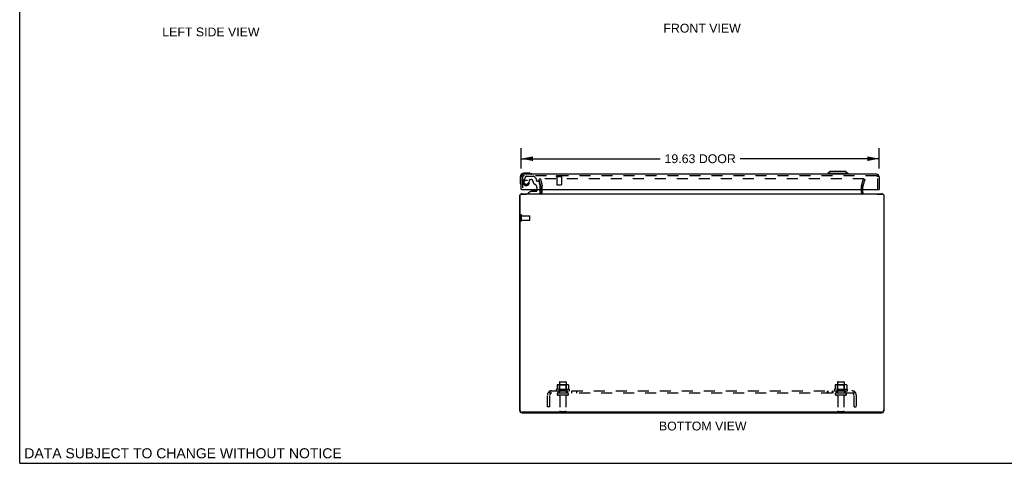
# Model space of a CAD drawing. Header units: inches. Extents: x 0 to 110, y 0 to 71.
# Tile 1 of 4: x 0 to 54, y 0 to 24. Entities that reach past the tile are written whole.
import ezdxf

# ---------------------------------------------------------------- set-up
doc = ezdxf.new("R2010")
doc.units = ezdxf.units.IN
doc.header["$LTSCALE"] = 6.032258
doc.header["$MEASUREMENT"] = 0
doc.linetypes.add('HIDDEN', pattern=[0.2, 0.1, -0.1])
doc.layers.get('0').update_dxf_attribs({"linetype": 'CONTINUOUS'})
for name, color, linetype in [('DEFAULT_2', 8, 'HIDDEN'), ('DIMENSIONS', 7, 'CONTINUOUS'), ('DOOR_ASSEMBLY', 7, 'CONTINUOUS'), ('SUBPANEL', 7, 'CONTINUOUS')]:
    doc.layers.add(name, color=color, linetype=linetype)
doc.styles.get("Standard").update_dxf_attribs({"font": 'arial.ttf'})
doc.dimstyles.new('DIMSTYLE_1', dxfattribs={"dimtxt": 0.483871, "dimasz": 0.645161, "dimexe": 0.09, "dimexo": 0.07, "dimgap": 0.0375, "dimtad": 0, "dimtih": 1, "dimtoh": 1, "dimzin": 4, "dimdsep": 46, "dimtxsty": 'Standard', "dimblk": '_FILLED', "dimblk1": '_FILLED', "dimblk2": '_FILLED', "dimcen": 0.09, "dimadec": 3, "dimazin": 1, "dimtfac": 1, "dimtdec": 3, "dimtofl": 0, "dimtmove": 0, "dimatfit": 3, "dimldrblk": '_FILLED', "dimfxl": 0, "dimtolj": 1, "dimtzin": 4, "dimarcsym": 0})

# ---------------------------------------------------------------- blocks, each defined once
blk = doc.blocks.new('_FILLED')
at = {"color": 0, "linetype": 'ByBlock'}
blk.add_solid([(0, 0), (-1, 0.2), (-1, -0.2)], dxfattribs=at)
blk = doc.blocks.new('*D5')
at = {"layer": 'DIMENSIONS', "color": 2, "linetype": 'Continuous'}
for p, q in [((27.506, 16.156), (27.506, 17.275)), ((47.131, 16.156), (47.131, 17.275)), ((27.506, 16.694), (35.125, 16.694)), ((47.131, 16.694), (39.512, 16.694))]:
    blk.add_line(p, q, dxfattribs=at)
at = {"layer": 'DIMENSIONS', "color": 2, "linetype": 'Continuous', "xscale": 0.6451612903, "yscale": 0.6451612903, "zscale": 0.6451612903, "rotation": 180}
blk.add_blockref('_FILLED', (27.506, 16.694), dxfattribs=at)
at = {"layer": 'DIMENSIONS', "color": 2, "linetype": 'Continuous', "xscale": 0.6451612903, "yscale": 0.6451612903, "zscale": 0.6451612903}
blk.add_blockref('_FILLED', (47.131, 16.694), dxfattribs=at)
at = {"layer": 'DIMENSIONS', "color": 2, "linetype": 'Continuous', "insert": (37.319, 16.936), "char_height": 0.4839, "width": 3.90335, "attachment_point": 2, "line_spacing_factor": 0.9}
blk.add_mtext('19.63 DOOR', dxfattribs=at)

msp = doc.modelspace()

# ---------------------------------------------------------------- linework, layer by layer
at = {"color": 7, "linetype": 'Continuous'}
for p, q in [((0, 0), (0, 70.968)), ((47.04, 14.751), (47.04, 14.771)), ((0, 0), (109.677, 0))]:
    msp.add_line(p, q, dxfattribs=at)
at = {"color": 3, "linetype": 'Continuous'}
for p, q in [((27.411, 14.626), (27.411, 2.916)), ((27.436, 14.691), (27.436, 2.926)), ((27.496, 14.751), (27.79, 14.751)), ((27.556, 14.771), (47.266, 14.771)), ((28.586, 14.841), (28.586, 15.014)), ((46.236, 14.841), (46.236, 15.014)), ((47.032, 14.751), (47.326, 14.751)), ((47.386, 14.691), (47.386, 2.926)), ((47.411, 2.916), (47.411, 14.626)), ((27.556, 2.771), (47.266, 2.771)), ((47.261, 2.801), (27.561, 2.801))]:
    msp.add_line(p, q, dxfattribs=at)
for centre, radius, start, end in [((27.556, 14.626), 0.145, 142.8982, 180), ((27.496, 14.691), 0.06, 90, 180), ((27.556, 14.626), 0.145, 90, 122.4852), ((28.516, 14.841), 0.07, 270, 360), ((46.306, 14.841), 0.07, 180, 270), ((47.266, 14.626), 0.145, 57.5148, 90), ((47.326, 14.691), 0.06, 0, 90), ((47.266, 14.626), 0.145, 0, 37.1018), ((27.556, 2.916), 0.145, 180, 270), ((27.561, 2.926), 0.125, 180, 270), ((47.261, 2.926), 0.125, 270, 360), ((47.266, 2.916), 0.145, 270, 360)]:
    msp.add_arc(centre, radius, start, end, dxfattribs=at)
at = {"layer": 'DEFAULT_2', "color": 8, "linetype": 'HIDDEN'}
for p, q in [((28.554, 15.584), (28.482, 15.564)), ((28.585, 15.18), (28.482, 15.564)), ((46.293, 15.584), (28.529, 15.584)), ((28.554, 15.584), (28.657, 15.199)), ((28.586, 15.014), (28.586, 15.17)), ((28.661, 14.841), (28.661, 15.17)), ((46.161, 14.841), (46.161, 15.17)), ((46.165, 15.199), (46.268, 15.584)), ((46.236, 15.014), (46.236, 15.17)), ((46.34, 15.564), (46.237, 15.18)), ((46.268, 15.584), (46.34, 15.564)), ((27.486, 13.304), (27.486, 13.588)), ((27.529, 13.304), (27.529, 13.588)), ((27.529, 13.57), (27.976, 13.57)), ((27.986, 13.332), (27.986, 13.56)), ((27.529, 13.322), (27.976, 13.322)), ((29.599, 4.441), (29.599, 3.846)), ((29.629, 4.471), (29.944, 4.471)), ((29.974, 4.441), (29.974, 3.846)), ((44.849, 4.441), (44.849, 3.846)), ((44.879, 4.471), (45.194, 4.471)), ((45.224, 4.441), (45.224, 3.846)), ((30.142, 4.041), (29.43, 4.041)), ((29.452, 3.971), (30.12, 3.971)), ((29.467, 4.286), (29.467, 4.068)), ((30.044, 3.846), (29.529, 3.846)), ((30.042, 4.307), (29.53, 4.307)), ((29.603, 4.287), (29.583, 4.307)), ((29.603, 3.991), (29.583, 3.971)), ((29.603, 3.991), (29.603, 4.287)), ((29.97, 4.287), (29.603, 4.287)), ((29.97, 3.991), (29.603, 3.991)), ((29.97, 4.287), (29.99, 4.307)), ((29.97, 3.991), (29.97, 4.287)), ((29.97, 3.991), (29.99, 3.971)), ((30.105, 4.286), (30.105, 4.068)), ((45.392, 4.041), (44.68, 4.041)), ((44.702, 3.971), (45.37, 3.971)), ((44.717, 4.286), (44.717, 4.068)), ((45.294, 3.846), (44.779, 3.846)), ((45.292, 4.307), (44.78, 4.307)), ((44.853, 4.287), (44.833, 4.307)), ((44.853, 3.991), (44.833, 3.971)), ((45.22, 4.287), (44.853, 4.287)), ((44.853, 3.991), (44.853, 4.287)), ((45.22, 3.991), (44.853, 3.991)), ((45.22, 4.287), (45.24, 4.307)), ((45.22, 3.991), (45.22, 4.287)), ((45.22, 3.991), (45.24, 3.971)), ((45.355, 4.286), (45.355, 4.068)), ((30.044, 3.736), (29.529, 3.736)), ((29.621, 3.674), (29.621, 2.876)), ((29.951, 3.674), (29.951, 2.876)), ((45.294, 3.736), (44.779, 3.736)), ((44.871, 3.674), (44.871, 2.876)), ((45.201, 3.674), (45.201, 2.876)), ((29.651, 2.846), (29.921, 2.846)), ((44.901, 2.846), (45.171, 2.846))]:
    msp.add_line(p, q, dxfattribs=at)
for points in [[(29.467, 4.068), (29.467, 4.067), (29.467, 4.065), (29.467, 4.064), (29.466, 4.063), (29.466, 4.063), (29.466, 4.062), (29.465, 4.062), (29.465, 4.061), (29.464, 4.061), (29.464, 4.061), (29.464, 4.06), (29.464, 4.06), (29.463, 4.06), (29.463, 4.06), (29.463, 4.059), (29.462, 4.059), (29.462, 4.059), (29.462, 4.059)], [(29.473, 4.295), (29.472, 4.294), (29.47, 4.293), (29.469, 4.292), (29.468, 4.291), (29.468, 4.289), (29.467, 4.287), (29.467, 4.286)], [(30.099, 4.295), (30.1, 4.294), (30.102, 4.293), (30.103, 4.292), (30.104, 4.291), (30.104, 4.289), (30.105, 4.287), (30.105, 4.286)], [(30.11, 4.059), (30.11, 4.059), (30.11, 4.059), (30.109, 4.059), (30.109, 4.06), (30.109, 4.06), (30.109, 4.06), (30.108, 4.06), (30.108, 4.061), (30.108, 4.061), (30.107, 4.061), (30.107, 4.062), (30.107, 4.062), (30.106, 4.063), (30.106, 4.063), (30.106, 4.064), (30.105, 4.065), (30.105, 4.067), (30.105, 4.068)], [(44.717, 4.068), (44.717, 4.067), (44.717, 4.065), (44.717, 4.064), (44.716, 4.063), (44.716, 4.063), (44.716, 4.062), (44.715, 4.062), (44.715, 4.061), (44.714, 4.061), (44.714, 4.061), (44.714, 4.06), (44.714, 4.06), (44.713, 4.06), (44.713, 4.06), (44.713, 4.059), (44.712, 4.059), (44.712, 4.059), (44.712, 4.059)], [(44.723, 4.295), (44.722, 4.294), (44.72, 4.293), (44.719, 4.292), (44.718, 4.291), (44.718, 4.289), (44.717, 4.287), (44.717, 4.286)], [(45.349, 4.295), (45.35, 4.294), (45.352, 4.293), (45.353, 4.292), (45.354, 4.291), (45.354, 4.289), (45.355, 4.287), (45.355, 4.286)], [(45.36, 4.059), (45.36, 4.059), (45.36, 4.059), (45.359, 4.059), (45.359, 4.06), (45.359, 4.06), (45.359, 4.06), (45.358, 4.06), (45.358, 4.061), (45.358, 4.061), (45.357, 4.061), (45.357, 4.062), (45.357, 4.062), (45.356, 4.063), (45.356, 4.063), (45.356, 4.064), (45.355, 4.065), (45.355, 4.067), (45.355, 4.068)]]:
    msp.add_lwpolyline(points, dxfattribs=at)
for centre, radius, start, end in [((28.546, 15.17), 0.04, 0, 15), ((28.546, 15.17), 0.115, 0, 15), ((46.276, 15.17), 0.115, 165, 180), ((46.276, 15.17), 0.04, 165, 180), ((28.516, 14.841), 0.145, 316.4739, 360), ((46.306, 14.841), 0.145, 180, 223.5261), ((27.508, 13.588), 0.0215, 360, 180), ((27.976, 13.56), 0.01, 360, 90), ((27.508, 13.304), 0.0215, 180, 0), ((27.976, 13.332), 0.01, 270, 0), ((29.629, 4.441), 0.03, 90, 180), ((29.944, 4.441), 0.03, 0, 90), ((44.879, 4.441), 0.03, 90, 180), ((45.194, 4.441), 0.03, 0, 90), ((29.452, 4.01), 0.0384, 124.4497, 270), ((29.786, 3.441), 0.698, 117.6814, 120.6631), ((29.53, 4.166), 0.141, 90, 113.95), ((29.529, 3.791), 0.055, 90, 270), ((30.042, 4.166), 0.141, 66.05, 90), ((30.044, 3.791), 0.055, 270, 90), ((29.786, 3.441), 0.698, 59.3369, 62.3186), ((30.12, 4.01), 0.0384, 270, 55.5503), ((44.702, 4.01), 0.0384, 124.4497, 270), ((45.036, 3.441), 0.698, 117.6814, 120.6631), ((44.78, 4.166), 0.141, 90, 113.95), ((44.779, 3.791), 0.055, 90, 270), ((45.292, 4.166), 0.141, 66.05, 90), ((45.294, 3.791), 0.055, 270, 90), ((45.036, 3.441), 0.698, 59.3369, 62.3186), ((45.37, 4.01), 0.0384, 270, 55.5503), ((29.559, 3.674), 0.0625, 0, 90), ((30.014, 3.674), 0.0625, 90, 180), ((44.809, 3.674), 0.0625, 0, 90), ((45.264, 3.674), 0.0625, 90, 180), ((29.651, 2.876), 0.03, 180, 270), ((29.921, 2.876), 0.03, 270, 360), ((44.901, 2.876), 0.03, 180, 270), ((45.171, 2.876), 0.03, 270, 360)]:
    msp.add_arc(centre, radius, start, end, dxfattribs=at)
at = {"layer": 'DOOR_ASSEMBLY', "color": 7, "linetype": 'Continuous'}
for p, q in [((27.446, 15.699), (27.446, 15.41)), ((27.935, 15.899), (27.646, 15.899)), ((27.973, 15.896), (27.935, 15.899)), ((44.447, 15.997), (44.329, 15.879)), ((45.432, 15.879), (44.329, 15.879)), ((44.329, 15.879), (44.329, 15.839)), ((45.314, 15.997), (44.447, 15.997)), ((45.314, 15.997), (45.432, 15.879)), ((45.432, 15.879), (45.432, 15.839)), ((27.446, 15.41), (27.449, 15.372)), ((27.534, 15.014), (27.506, 15.014)), ((28.05, 14.909), (27.879, 14.811)), ((27.879, 14.771), (27.879, 14.811)), ((28.05, 14.909), (28.332, 14.909)), ((28.214, 14.926), (28.144, 14.926)), ((28.284, 14.926), (28.214, 14.926)), ((28.364, 15.014), (28.364, 14.941)), ((28.549, 14.85), (28.549, 15.014)), ((47.103, 15.014), (47.131, 15.014))]:
    msp.add_line(p, q, dxfattribs=at)
at = {"layer": 'DOOR_ASSEMBLY', "color": 3, "linetype": 'Continuous'}
for p, q in [((27.506, 15.014), (27.506, 15.704)), ((46.996, 15.839), (27.641, 15.839)), ((47.131, 15.704), (47.131, 15.014)), ((27.534, 15.014), (47.103, 15.014))]:
    msp.add_line(p, q, dxfattribs=at)
at = {"layer": 'DOOR_ASSEMBLY', "color": 8, "linetype": 'HIDDEN'}
for p, q in [((27.581, 15.704), (27.581, 15.014)), ((27.758, 15.716), (27.628, 15.49)), ((46.996, 15.764), (27.641, 15.764)), ((27.793, 15.736), (28.178, 15.736)), ((28.328, 15.603), (28.206, 15.724)), ((29.439, 15.721), (29.723, 15.721)), ((29.457, 15.721), (29.457, 15.274)), ((29.705, 15.721), (29.705, 15.274)), ((47.056, 15.014), (47.056, 15.704)), ((27.958, 15.401), (27.958, 15.535)), ((27.974, 15.55), (28.057, 15.55)), ((28.332, 15.592), (28.332, 15.519)), ((28.364, 15.122), (28.364, 15.014)), ((28.445, 15.46), (28.391, 15.46)), ((28.475, 15.437), (28.545, 15.177)), ((28.549, 15.014), (28.549, 15.145)), ((29.467, 15.264), (29.695, 15.264)), ((27.879, 14.771), (28.47, 14.771))]:
    msp.add_line(p, q, dxfattribs=at)
msp.add_circle((27.781, 15.401), 0.117, dxfattribs=at)
at = {"layer": 'DOOR_ASSEMBLY', "color": 7, "linetype": 'Continuous'}
for centre, radius, start, end in [((27.646, 15.699), 0.2, 90, 180), ((27.935, 15.649), 0.25, 59.1101, 90), ((28.056, 15.854), 0.015, 270, 353.6204), ((28.056, 15.851), 0.015, 6.3796, 59.1101), ((27.696, 15.41), 0.25, 180, 210.8899), ((27.494, 15.289), 0.015, 210.8899, 263.6204), ((27.491, 15.289), 0.015, 276.3796, 360), ((28.144, 14.836), 0.09, 90, 125.4682), ((28.284, 14.836), 0.09, 54.7746, 90), ((28.332, 14.941), 0.0317, 270, 360), ((28.47, 14.85), 0.0787, 270, 360)]:
    msp.add_arc(centre, radius, start, end, dxfattribs=at)
at = {"layer": 'DOOR_ASSEMBLY', "color": 3, "linetype": 'Continuous'}
for centre, start, end in [((27.641, 15.704), 90, 180), ((46.996, 15.704), 0, 90)]:
    msp.add_arc(centre, 0.135, start, end, dxfattribs=at)
at = {"layer": 'DOOR_ASSEMBLY', "color": 8, "linetype": 'HIDDEN'}
for centre, radius, start, end in [((27.641, 15.704), 0.06, 90, 180), ((27.793, 15.696), 0.04, 90, 150), ((28.178, 15.696), 0.04, 45, 90), ((29.439, 15.743), 0.0215, 90, 270), ((29.723, 15.743), 0.0215, 270, 90), ((46.996, 15.704), 0.06, 0, 90), ((27.781, 15.401), 0.177, 150, 360), ((27.974, 15.535), 0.0156, 90, 180), ((28.057, 15.46), 0.09, 0, 90), ((28.332, 15.46), 0.185, 180, 245.2678), ((28.176, 15.122), 0.188, 0, 65.2678), ((28.317, 15.592), 0.0156, 0, 45), ((28.391, 15.519), 0.0591, 180, 270), ((28.445, 15.429), 0.0312, 15, 90), ((28.424, 15.145), 0.125, 0, 15), ((29.467, 15.274), 0.01, 180, 270), ((29.695, 15.274), 0.01, 270, 360)]:
    msp.add_arc(centre, radius, start, end, dxfattribs=at)
at = {"layer": 'SUBPANEL', "color": 8, "linetype": 'HIDDEN'}
for p, q in [((29.029, 3.917), (29.108, 3.821)), ((29.067, 3.846), (29.067, 3.971)), ((29.067, 3.971), (45.755, 3.971)), ((45.755, 3.846), (29.067, 3.846)), ((29.07, 3.892), (29.07, 3.893)), ((29.07, 3.89), (29.07, 3.892)), ((29.071, 3.889), (29.07, 3.89)), ((29.071, 3.887), (29.071, 3.889)), ((29.071, 3.886), (29.071, 3.887)), ((29.072, 3.885), (29.071, 3.886)), ((29.072, 3.883), (29.072, 3.885)), ((29.073, 3.882), (29.072, 3.883)), ((29.073, 3.88), (29.073, 3.882)), ((29.074, 3.879), (29.073, 3.88)), ((29.074, 3.878), (29.074, 3.879)), ((29.075, 3.876), (29.074, 3.878)), ((29.075, 3.874), (29.075, 3.876)), ((29.076, 3.873), (29.075, 3.874)), ((29.076, 3.871), (29.076, 3.873)), ((29.077, 3.87), (29.076, 3.871)), ((29.078, 3.868), (29.077, 3.87)), ((29.078, 3.866), (29.078, 3.868)), ((29.095, 3.828), (29.09, 3.833)), ((29.536, 3.971), (29.536, 3.846)), ((30.036, 3.971), (30.036, 3.846)), ((30.264, 3.971), (30.264, 3.846)), ((30.545, 3.971), (30.545, 3.846)), ((44.277, 3.971), (44.277, 3.846)), ((44.316, 3.971), (44.316, 3.846)), ((44.558, 3.971), (44.558, 3.846)), ((44.597, 3.971), (44.597, 3.846)), ((44.786, 3.971), (44.786, 3.846)), ((45.286, 3.971), (45.286, 3.846)), ((45.793, 3.917), (45.714, 3.821)), ((45.734, 3.846), (45.735, 3.846)), ((45.739, 3.855), (45.738, 3.854)), ((45.74, 3.857), (45.739, 3.855)), ((45.741, 3.859), (45.74, 3.858)), ((45.74, 3.858), (45.74, 3.857)), ((45.742, 3.861), (45.741, 3.859)), ((45.743, 3.864), (45.742, 3.862)), ((45.742, 3.862), (45.742, 3.861)), ((45.747, 3.875), (45.746, 3.873)), ((45.746, 3.873), (45.746, 3.872)), ((45.748, 3.877), (45.747, 3.875)), ((45.749, 3.88), (45.748, 3.878)), ((45.748, 3.878), (45.748, 3.877)), ((45.75, 3.883), (45.749, 3.881)), ((45.749, 3.881), (45.749, 3.88)), ((45.751, 3.886), (45.75, 3.884)), ((45.75, 3.884), (45.75, 3.883)), ((45.752, 3.89), (45.751, 3.889)), ((45.751, 3.889), (45.751, 3.887)), ((45.751, 3.887), (45.751, 3.886)), ((45.753, 3.894), (45.752, 3.893)), ((45.752, 3.893), (45.752, 3.891)), ((45.752, 3.891), (45.752, 3.89)), ((45.754, 3.898), (45.753, 3.897)), ((45.753, 3.897), (45.753, 3.896)), ((45.753, 3.896), (45.753, 3.895)), ((45.753, 3.895), (45.753, 3.894)), ((45.755, 3.846), (45.755, 3.971)), ((28.942, 3.096), (28.942, 3.734)), ((29.067, 3.096), (29.067, 3.734)), ((45.755, 3.096), (45.755, 3.734)), ((45.88, 3.734), (45.88, 3.096)), ((29.067, 3.096), (28.942, 3.096)), ((45.755, 3.096), (45.88, 3.096))]:
    msp.add_line(p, q, dxfattribs=at)
for points in [[(29.029, 3.917), (29.03, 3.919), (29.032, 3.921), (29.034, 3.923), (29.036, 3.925), (29.037, 3.928), (29.039, 3.93), (29.04, 3.933), (29.042, 3.937), (29.043, 3.94), (29.045, 3.943)], [(29.045, 3.943), (29.047, 3.949), (29.049, 3.952), (29.05, 3.955), (29.051, 3.957), (29.053, 3.96), (29.054, 3.962), (29.056, 3.965), (29.057, 3.967), (29.059, 3.968), (29.061, 3.969), (29.062, 3.97), (29.064, 3.971), (29.065, 3.971), (29.066, 3.971), (29.067, 3.971)], [(29.067, 3.906), (29.067, 3.906), (29.067, 3.906), (29.067, 3.906), (29.067, 3.906), (29.067, 3.906), (29.067, 3.906), (29.067, 3.905), (29.067, 3.905), (29.067, 3.905), (29.067, 3.904), (29.067, 3.904), (29.067, 3.904), (29.067, 3.903), (29.067, 3.903)], [(29.07, 3.893), (29.069, 3.894), (29.069, 3.895), (29.069, 3.895), (29.069, 3.896), (29.069, 3.897), (29.069, 3.897), (29.069, 3.898), (29.068, 3.899), (29.068, 3.899), (29.068, 3.9), (29.068, 3.9), (29.068, 3.901), (29.068, 3.902), (29.068, 3.902), (29.068, 3.903), (29.068, 3.903), (29.068, 3.904), (29.067, 3.904), (29.067, 3.904), (29.067, 3.905), (29.067, 3.905), (29.067, 3.905), (29.067, 3.906)], [(29.09, 3.833), (29.088, 3.834), (29.086, 3.836), (29.084, 3.838), (29.082, 3.839), (29.08, 3.841), (29.078, 3.842), (29.076, 3.843), (29.075, 3.844), (29.073, 3.845), (29.071, 3.846), (29.07, 3.846), (29.069, 3.846), (29.067, 3.846)], [(29.09, 3.842), (29.09, 3.842), (29.09, 3.842), (29.09, 3.842), (29.09, 3.842), (29.09, 3.842), (29.09, 3.843), (29.09, 3.843), (29.09, 3.843), (29.089, 3.844), (29.089, 3.844), (29.089, 3.845), (29.089, 3.845), (29.088, 3.845), (29.088, 3.846), (29.088, 3.846), (29.087, 3.847), (29.087, 3.848), (29.087, 3.848), (29.087, 3.849), (29.086, 3.849), (29.086, 3.85), (29.086, 3.85), (29.085, 3.851), (29.085, 3.852), (29.085, 3.852), (29.084, 3.853), (29.084, 3.854), (29.084, 3.855), (29.083, 3.855), (29.083, 3.856), (29.082, 3.857), (29.082, 3.857), (29.082, 3.858), (29.081, 3.859), (29.081, 3.86), (29.081, 3.861), (29.08, 3.861), (29.08, 3.862), (29.08, 3.863), (29.079, 3.864), (29.079, 3.865), (29.079, 3.866), (29.078, 3.866)], [(29.088, 3.846), (29.088, 3.845), (29.088, 3.845), (29.088, 3.845), (29.089, 3.844), (29.089, 3.844), (29.089, 3.844), (29.089, 3.843), (29.09, 3.843), (29.09, 3.843), (29.09, 3.843), (29.09, 3.842), (29.09, 3.842)], [(29.108, 3.821), (29.108, 3.82), (29.107, 3.82), (29.106, 3.82), (29.106, 3.82), (29.105, 3.82), (29.104, 3.821), (29.103, 3.821), (29.102, 3.822), (29.101, 3.823), (29.1, 3.823), (29.099, 3.825), (29.097, 3.826), (29.096, 3.827), (29.095, 3.828)], [(45.714, 3.821), (45.714, 3.82), (45.715, 3.82), (45.716, 3.82), (45.716, 3.82), (45.717, 3.82), (45.718, 3.821), (45.719, 3.821), (45.72, 3.822), (45.721, 3.823), (45.722, 3.823), (45.723, 3.825), (45.725, 3.826), (45.726, 3.827), (45.727, 3.828), (45.731, 3.831)], [(45.731, 3.831), (45.732, 3.833), (45.734, 3.834), (45.736, 3.836), (45.738, 3.838), (45.74, 3.839), (45.742, 3.841), (45.744, 3.842), (45.746, 3.843), (45.747, 3.844), (45.749, 3.845), (45.751, 3.846), (45.752, 3.846), (45.754, 3.846), (45.755, 3.846)], [(45.738, 3.854), (45.738, 3.853), (45.737, 3.852), (45.737, 3.851), (45.737, 3.851), (45.736, 3.85), (45.736, 3.85), (45.736, 3.849), (45.736, 3.849), (45.735, 3.848), (45.735, 3.847), (45.735, 3.847), (45.734, 3.846), (45.734, 3.846), (45.734, 3.846), (45.734, 3.845), (45.733, 3.845), (45.733, 3.844), (45.733, 3.844), (45.733, 3.844), (45.732, 3.843), (45.732, 3.843), (45.732, 3.843), (45.732, 3.842), (45.732, 3.842)], [(45.732, 3.842), (45.732, 3.842), (45.732, 3.842), (45.732, 3.842), (45.732, 3.842), (45.732, 3.842), (45.732, 3.843), (45.732, 3.843), (45.732, 3.843), (45.733, 3.843), (45.733, 3.844), (45.733, 3.844), (45.733, 3.844), (45.734, 3.845), (45.734, 3.845), (45.734, 3.845), (45.734, 3.846)], [(45.746, 3.872), (45.745, 3.87), (45.745, 3.869), (45.745, 3.868), (45.744, 3.867), (45.744, 3.867), (45.744, 3.866), (45.743, 3.865), (45.743, 3.864)], [(45.755, 3.906), (45.755, 3.906), (45.755, 3.906), (45.755, 3.906), (45.755, 3.905), (45.755, 3.905), (45.755, 3.905), (45.755, 3.905), (45.755, 3.904), (45.755, 3.904), (45.755, 3.903), (45.754, 3.903), (45.754, 3.902), (45.754, 3.902), (45.754, 3.902), (45.754, 3.901), (45.754, 3.901), (45.754, 3.9), (45.754, 3.9), (45.754, 3.899), (45.754, 3.898)], [(45.775, 3.949), (45.773, 3.952), (45.772, 3.955), (45.771, 3.957), (45.769, 3.96), (45.768, 3.962), (45.766, 3.965), (45.765, 3.967), (45.763, 3.968), (45.761, 3.969), (45.76, 3.97), (45.758, 3.971), (45.757, 3.971), (45.756, 3.971), (45.755, 3.971)], [(45.755, 3.903), (45.755, 3.903), (45.755, 3.904), (45.755, 3.904), (45.755, 3.905), (45.755, 3.905), (45.755, 3.905), (45.755, 3.905), (45.755, 3.906), (45.755, 3.906), (45.755, 3.906), (45.755, 3.906)], [(45.793, 3.917), (45.792, 3.919), (45.79, 3.921), (45.788, 3.923), (45.787, 3.925), (45.785, 3.928), (45.783, 3.93), (45.782, 3.933), (45.78, 3.937), (45.779, 3.94), (45.778, 3.943), (45.775, 3.949)]]:
    msp.add_lwpolyline(points, dxfattribs=at)
for centre, radius, start, end in [((29.179, 3.734), 0.237, 90, 180), ((29.179, 3.734), 0.112, 90, 180), ((45.643, 3.734), 0.237, 0, 90), ((45.643, 3.734), 0.112, 0, 90)]:
    msp.add_arc(centre, radius, start, end, dxfattribs=at)

# ---------------------------------------------------------------- texts
at = {"layer": 'DIMENSIONS', "color": 2, "linetype": 'Continuous', "attachment_point": 2, "line_spacing_factor": 0.9}
for s, insert, char_height, width in [('LEFT SIDE VIEW', (10.487, 23.885), 0.48387, 5.32078), ('FRONT VIEW', (37.424, 24.091), 0.4839, 4.23432), ('BOTTOM VIEW', (37.46, 2.284), 0.48387, 4.79554), ('DATA SUBJECT TO CHANGE WITHOUT NOTICE', (8.957, 0.824), 0.54839, 17.37307)]:
    msp.add_mtext(s, dxfattribs=dict(at, insert=insert, char_height=char_height, width=width))

# ---------------------------------------------------------------- dimensions: what is measured, and where the dimension line sits
at = {"layer": 'DIMENSIONS', "color": 2, "linetype": 'Continuous'}
dim = msp.add_linear_dim(base=(47.131054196, 16.694256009), p1=(27.506054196, 17.34490117), p2=(47.131054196, 17.34490117), text='<> DOOR', dimstyle='DIMSTYLE_1', dxfattribs=at)
dim.commit()
dim.dimension.update_dxf_attribs({"geometry": '*D5', "text_midpoint": (37.318554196, 16.694256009), "dimtype": 160})

doc.saveas('drawing.dxf')
